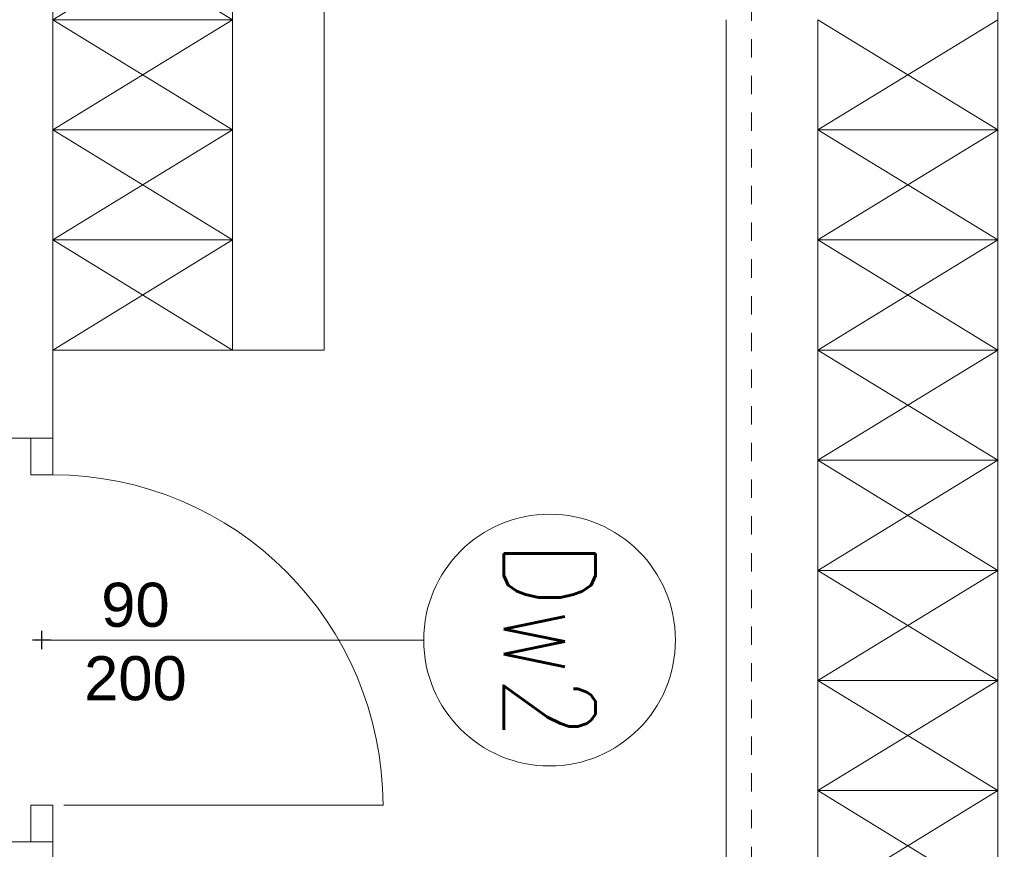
# Model space of a CAD drawing. Header units: millimetres. Extents: x -604189 to 881711, y -381903 to -7297.
# Tile 209 of 256: x -587734 to -585051, y -166850 to -164591. Entities that reach past the tile are written whole.
import ezdxf
from ezdxf.enums import TextEntityAlignment as Align

# ---------------------------------------------------------------- set-up
doc = ezdxf.new("R2010")
doc.units = ezdxf.units.MM
doc.header["$LTSCALE"] = 100
doc.linetypes.add('0.5_0.5', pattern=[1, 0.5, -0.5])
doc.linetypes.add('ACAD_ISO04W100', pattern=[30.5, 24, -3, 0.5, -3])
doc.layers.get('Defpoints').update_dxf_attribs({"color": 30})
for name, color, linetype, lineweight in [('2_gk', 111, 'Continuous', 18), ('2D - Ogólne_Nr_Pióra__10', 14, 'Continuous', 0), ('drzwi', 72, 'Continuous', 20), ('Konstrukcja - Ściany zew_Nr_Pióra__1', 155, 'Continuous', 35), ('RCAD_wymiary', 7, 'Continuous', 18), ('strop osie', 80, 'ACAD_ISO04W100', 5), ('wym_50rz', 101, 'Continuous', 13)]:
    doc.layers.add(name, color=color, linetype=linetype, lineweight=lineweight)
doc.layers.add('OPIS', color=7, linetype='Continuous')
doc.styles.add('Arial', font='arial.ttf')
doc.styles.add('ROMANS', font='romans.shx', dxfattribs={"width": 0.8, "height": 10})
doc.styles.get("Standard").update_dxf_attribs({"font": 'romans.shx', "width": 0.5})
doc.dimstyles.new('1 50', dxfattribs={"dimtxt": 150, "dimasz": 80, "dimexe": 1, "dimexo": 1, "dimgap": 20, "dimtad": 1, "dimdec": 0, "dimlfac": 0.1, "dimtxsty": 'Standard', "dimblk": 'ARCHTICK', "dimcen": 200, "dimclrd": 2, "dimadec": 1, "dimazin": 0, "dimtfac": 1, "dimtdec": 0, "dimtmove": 0, "dimatfit": 3, "dimldrblk": 'ARCHTICK', "dimfxl": 120, "dimfxlon": 1, "dimtfill": 1, "dimarcsym": 0})

# ---------------------------------------------------------------- blocks, each defined once
blk = doc.blocks.new('opis_osi_circle')
at = {"linetype": 'ByBlock', "lineweight": -2}
blk.add_circle((0, 0), 34.95, dxfattribs=at)
blk = doc.blocks.new('dd02')
at = {"linetype": 'ByBlock'}
blk.add_lwpolyline([(3, 0), (90, 0)], dxfattribs=at)
at = {"color": 8, "linetype": 'ByBlock', "lineweight": 0}
blk.add_arc((0, 0), 90, 270, 0, dxfattribs=at)
blk = doc.blocks.new('def01')
at = {"layer": 'Defpoints', "linetype": 'Continuous'}
blk.add_lwpolyline([(2.5, 0), (-2.5, 0)], dxfattribs=at)
blk = doc.blocks.new('def02')
at = {"layer": 'Defpoints'}
blk.add_blockref('def01', (0, 0), dxfattribs=at)
at = {"layer": 'Defpoints', "rotation": 90}
blk.add_blockref('def01', (0, 0), dxfattribs=at)
blk = doc.blocks.new('dalu01')
at = {"ltscale": 3}
blk.add_lwpolyline([(3, 0), (3, -10), (-3, -10), (-3, 0)], dxfattribs=at)
blk = doc.blocks.new('d_90alu')
blk.add_blockref('dalu01', (-3, 0))
at = {"linetype": 'ByBlock'}
blk.add_blockref('dd02', (0, -10), dxfattribs=at)
at = {"xscale": -1, "rotation": 180}
blk.add_blockref('dalu01', (-3, -110), dxfattribs=at)
at = {"layer": 'Defpoints'}
blk.add_blockref('def02', (-3, -55), dxfattribs=at)
blk = doc.blocks.new('_ArchTick')
at = {"layer": 'strop osie', "color": 0, "const_width": 0.15}
blk.add_lwpolyline([(-0.5, -0.5), (0.5, 0.5)], dxfattribs=at)
blk = doc.blocks.new('*D3294')
at = {"layer": 'Defpoints', "color": 0, "linetype": 'ByBlock', "lineweight": 5, "transparency": 16777216}
for p in [(-595783.1, -159420.3), (-593748.9, -159420.3), (-552118.9, -179940.3)]:
    blk.add_point(p, dxfattribs=at)
at = {"layer": 'OPIS', "color": 0, "linetype": 'Continuous', "lineweight": -2, "transparency": 16777216}
for p, q in [((-595723.1, -159420.3), (-595784.1, -159420.3)), ((-595723.1, -179940.3), (-595784.1, -179940.3))]:
    blk.add_line(p, q, dxfattribs=at)
at = {"layer": 'OPIS', "color": 2, "lineweight": -2, "transparency": 16777216}
blk.add_line((-595783.1, -179940.3), (-595783.1, -159420.3), dxfattribs=at)
at = {"layer": 'OPIS', "color": 2, "linetype": 'ByBlock', "lineweight": -2, "transparency": 16777216, "xscale": 80, "yscale": 80, "zscale": 80}
for p, rotation in [((-595783.1, -159420.3), 90), ((-595783.1, -179940.3), 270)]:
    blk.add_blockref('_ArchTick', p, dxfattribs=dict(at, rotation=rotation))
at = {"layer": 'OPIS', "color": 0, "linetype": 'ByBlock', "lineweight": 13, "transparency": 16777216, "insert": (-595878.1, -169680.3), "char_height": 150, "attachment_point": 5, "rotation": 90, "bg_fill": 3, "box_fill_scale": 1.1, "bg_fill_color": 256, "bg_fill_true_color": 13158600, "bg_fill_transparency": 0}
blk.add_mtext('2052', dxfattribs=at)

msp = doc.modelspace()

# ---------------------------------------------------------------- linework, layer by layer
at = {"color": 0, "lineweight": 9}
msp.add_line((-587698.9, -166280.5), (-586633, -166280.5), dxfattribs=at)
at = {"layer": '2_gk', "color": 0}
for points in [[(-587643.9, -165730.5), (-587763.9, -165730.5)], [(-587643.9, -166830.5), (-587763.9, -166830.5)]]:
    msp.add_lwpolyline(points, dxfattribs=at)
at = {"layer": 'Konstrukcja - Ściany zew_Nr_Pióra__1', "color": 0, "linetype": 'Continuous', "lineweight": 18}
for p, q in [((-587643.9, -161590.5), (-587643.9, -165730.5)), ((-585068.9, -161590.5), (-585068.9, -171970.3)), ((-587643.9, -166730.5), (-587643.9, -171970.3))]:
    msp.add_line(p, q, dxfattribs=at)

# ---------------------------------------------------------------- block references
at = {"layer": 'drzwi', "color": 0, "xscale": -10, "yscale": 10, "zscale": 10, "rotation": 180}
msp.add_blockref('d_90alu', (-587643.9, -166830.5), dxfattribs=at)
at = {"layer": 'wym_50rz', "color": 0, "linetype": 'ByBlock', "lineweight": 20, "xscale": -9.81334601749, "yscale": 9.81334601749, "zscale": 9.81334601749, "rotation": 180}
msp.add_blockref('opis_osi_circle', (-586290.1, -166280.5), dxfattribs=at)

# ---------------------------------------------------------------- texts
at = {"layer": 'RCAD_wymiary', "color": 0, "insert": (-587418.6, -166124.3), "char_height": 120, "width": 4395.861, "attachment_point": 2, "style": 'Arial'}
msp.add_mtext('{\\C1;90\\P200}', dxfattribs=at)
at = {"layer": 'wym_50rz', "color": 0, "linetype": 'ByBlock', "lineweight": 20, "style": 'ROMANS', "width": 0.8}
msp.add_text('Dw2', height=250, rotation=270, dxfattribs=at).set_placement((-586290.1, -166280.5), align=Align.MIDDLE_CENTER)

# ---------------------------------------------------------------- next in the draw order: dimensions: what is measured, and where the dimension line sits
at = {"layer": 'OPIS', "color": 0, "linetype": 'ByBlock', "lineweight": 13}
dim = msp.add_linear_dim(base=(-595783.1, -159420.3), p1=(-552118.9, -179940.3), p2=(-593748.9, -159420.3), angle=90, dimstyle='1 50', override={"dimtmove": 1, "dimfxl": 60, "dimarcsym": 1}, dxfattribs=at)
dim.commit()
dim.dimension.update_dxf_attribs({"geometry": '*D3294', "text_midpoint": (-595878.1, -169680.3)})

# ---------------------------------------------------------------- next in the draw order: hatches: boundary and pattern name
at = {"layer": 'OPIS', "linetype": '0.5_0.5', "lineweight": 13}
h = msp.add_hatch(dxfattribs=at)
h.set_pattern_fill('ANSI37', color=0, scale=130)
h.set_pattern_definition([(45, (-597218.54, 256668.8), (-291.85832, 291.85832), []), (135, (-597218.54, 256668.8), (-291.85832, -291.85832), [])])
edge = h.paths.add_edge_path(flags=16)
edge.add_line((-570958.9, -168985.3), (-571058.9, -168985.3))
edge.add_line((-571058.9, -168985.3), (-572598.9, -168985.3))
edge.add_line((-572598.9, -168985.3), (-572598.9, -170470.3))
edge.add_line((-572598.9, -170470.3), (-570825.8, -170470.3))
edge.add_arc((-570508.9, -170339.1), 342.9, 180, 202.4936, ccw=False)
edge.add_arc((-570508.9, -170339.1), 342.9, 90, 180, ccw=False)
edge.add_line((-570508.9, -169996.2), (-570508.9, -169764.7))
edge.add_arc((-570058.9, -168985.3), 900, 180, 240, ccw=False)
edge = h.paths.add_edge_path(flags=17)
edge.add_line((-569358.9, -170085.3), (-569358.9, -168985.3))
edge.add_line((-569358.9, -168985.3), (-569358.9, -168985.3))
edge.add_line((-569358.9, -168985.3), (-569958.9, -168985.3))
edge.add_line((-569958.9, -168985.3), (-570058.9, -168985.3))
edge.add_line((-570058.9, -168985.3), (-570058.9, -168925.3))
edge.add_line((-570058.9, -168925.3), (-569958.9, -168925.3))
edge.add_line((-569958.9, -168925.3), (-569958.9, -168865.3))
edge.add_line((-569958.9, -168865.3), (-569358.9, -168865.3))
edge.add_line((-569358.9, -168865.3), (-569358.9, -166865.3))
edge.add_line((-569358.9, -166865.3), (-574098.9, -166865.3))
edge.add_line((-574098.9, -166865.3), (-574098.9, -171970.3))
edge.add_line((-574098.9, -171970.3), (-572608.9, -171970.3))
edge.add_line((-572608.9, -171970.3), (-571504.9, -170590.3))
edge.add_line((-571504.9, -170590.3), (-572718.9, -170590.3))
edge.add_line((-572718.9, -170590.3), (-572718.9, -168865.3))
edge.add_line((-572718.9, -168865.3), (-571058.9, -168865.3))
edge.add_line((-571058.9, -168865.3), (-571058.9, -168925.3))
edge.add_line((-571058.9, -168925.3), (-570958.9, -168925.3))
edge.add_line((-570958.9, -168925.3), (-570958.9, -168985.3))
edge.add_arc((-570058.9, -168985.3), 900, 180, 240)
edge.add_line((-570508.9, -169764.7), (-570508.9, -169996.2))
edge.add_arc((-570508.9, -170339.1), 342.9, 0, 90, ccw=False)
edge.add_arc((-570508.9, -170339.1), 342.9, 208.9799, 360, ccw=False)
edge.add_line((-570808.9, -170505.3), (-570808.9, -171171.1))
edge.add_arc((-570808.9, -171220.3), 49.2, 0, 90, ccw=False)
edge.add_arc((-570808.9, -171220.3), 49.2, 270, 360, ccw=False)
edge.add_line((-570808.9, -171269.5), (-570808.9, -171970.3))
edge.add_line((-570808.9, -171970.3), (-569358.9, -171970.3))
edge.add_line((-569358.9, -171970.3), (-569358.9, -170085.3))
h.paths.add_polyline_path([(-561118.9, -159870.3), (-590334.7, -159870.3), (-590334.7, -161470.3), (-562318.9, -161470.3), (-562318.9, -172095.3), (-561118.9, -172095.3), (-561118.9, -168350.3), (-552073.9, -168350.3), (-552073.9, -167150.3), (-561118.9, -167150.3)])
h.paths.add_polyline_path([(-572856.9, -169813.7), (-569451.1, -169813.7), (-569451.1, -169408.7), (-572856.9, -169408.7)], flags=16)

# ---------------------------------------------------------------- next in the draw order: linework, layer by layer
at = {"color": 0, "linetype": '0.5_0.5', "lineweight": 9}
msp.add_line((-585740.3, -157543.3), (-585740.3, -174408.4), dxfattribs=at)
at = {"layer": '2D - Ogólne_Nr_Pióra__10', "color": 0, "linetype": 'ByBlock'}
msp.add_line((-587153.9, -165490.5), (-587153.9, -161590.5), dxfattribs=at)
at = {"layer": '2D - Ogólne_Nr_Pióra__10', "color": 0, "linetype": 'Continuous'}
for p, q in [((-586903.9, -165490.5), (-586903.9, -161590.5)), ((-587643.9, -164590.5), (-587153.9, -164290.5)), ((-587153.9, -164590.5), (-587643.9, -164290.5)), ((-587643.9, -164590.5), (-587153.9, -164590.5)), ((-587643.9, -164890.5), (-587153.9, -164590.5)), ((-587153.9, -164890.5), (-587643.9, -164590.5)), ((-587643.9, -164590.5), (-587153.9, -164590.5)), ((-585808.9, -171790.5), (-585808.9, -164590.5)), ((-585558.9, -164890.5), (-585558.9, -164590.5)), ((-585068.9, -164890.5), (-585558.9, -164590.5)), ((-585558.9, -164890.5), (-585068.9, -164590.5)), ((-587643.9, -164890.5), (-587153.9, -164890.5)), ((-587643.9, -165190.5), (-587153.9, -164890.5)), ((-587153.9, -165190.5), (-587643.9, -164890.5)), ((-587643.9, -164890.5), (-587153.9, -164890.5)), ((-585558.9, -165190.5), (-585558.9, -164890.5)), ((-585068.9, -164890.5), (-585558.9, -164890.5)), ((-585068.9, -165190.5), (-585558.9, -164890.5)), ((-585558.9, -165190.5), (-585068.9, -164890.5)), ((-585068.9, -164890.5), (-585558.9, -164890.5)), ((-587643.9, -165190.5), (-587153.9, -165190.5)), ((-587643.9, -165490.5), (-587153.9, -165190.5)), ((-587153.9, -165490.5), (-587643.9, -165190.5)), ((-587643.9, -165190.5), (-587153.9, -165190.5)), ((-587643.9, -165190.5), (-587153.9, -165190.5)), ((-587643.9, -165190.5), (-587153.9, -165190.5)), ((-585558.9, -165490.5), (-585558.9, -165190.5)), ((-585068.9, -165190.5), (-585558.9, -165190.5)), ((-585068.9, -165490.5), (-585558.9, -165190.5)), ((-585558.9, -165490.5), (-585068.9, -165190.5)), ((-585068.9, -165190.5), (-585558.9, -165190.5)), ((-587643.9, -165490.5), (-586903.9, -165490.5)), ((-585558.9, -165790.5), (-585558.9, -165490.5)), ((-585068.9, -165490.5), (-585558.9, -165490.5)), ((-585068.9, -165790.5), (-585558.9, -165490.5)), ((-585558.9, -165790.5), (-585068.9, -165490.5)), ((-585068.9, -165490.5), (-585558.9, -165490.5)), ((-585558.9, -166090.5), (-585558.9, -165790.5)), ((-585068.9, -165790.5), (-585558.9, -165790.5)), ((-585068.9, -166090.5), (-585558.9, -165790.5)), ((-585558.9, -166090.5), (-585068.9, -165790.5)), ((-585068.9, -165790.5), (-585558.9, -165790.5)), ((-585558.9, -166390.5), (-585558.9, -166090.5)), ((-585068.9, -166090.5), (-585558.9, -166090.5)), ((-585068.9, -166390.5), (-585558.9, -166090.5)), ((-585558.9, -166390.5), (-585068.9, -166090.5)), ((-585068.9, -166090.5), (-585558.9, -166090.5)), ((-585558.9, -166690.5), (-585558.9, -166390.5)), ((-585068.9, -166390.5), (-585558.9, -166390.5)), ((-585068.9, -166690.5), (-585558.9, -166390.5)), ((-585558.9, -166690.5), (-585068.9, -166390.5)), ((-585068.9, -166390.5), (-585558.9, -166390.5)), ((-585558.9, -166990.5), (-585558.9, -166690.5)), ((-585068.9, -166690.5), (-585558.9, -166690.5)), ((-585068.9, -166990.5), (-585558.9, -166690.5)), ((-585558.9, -166990.5), (-585068.9, -166690.5)), ((-585068.9, -166690.5), (-585558.9, -166690.5))]:
    msp.add_line(p, q, dxfattribs=at)

doc.saveas('drawing.dxf')
